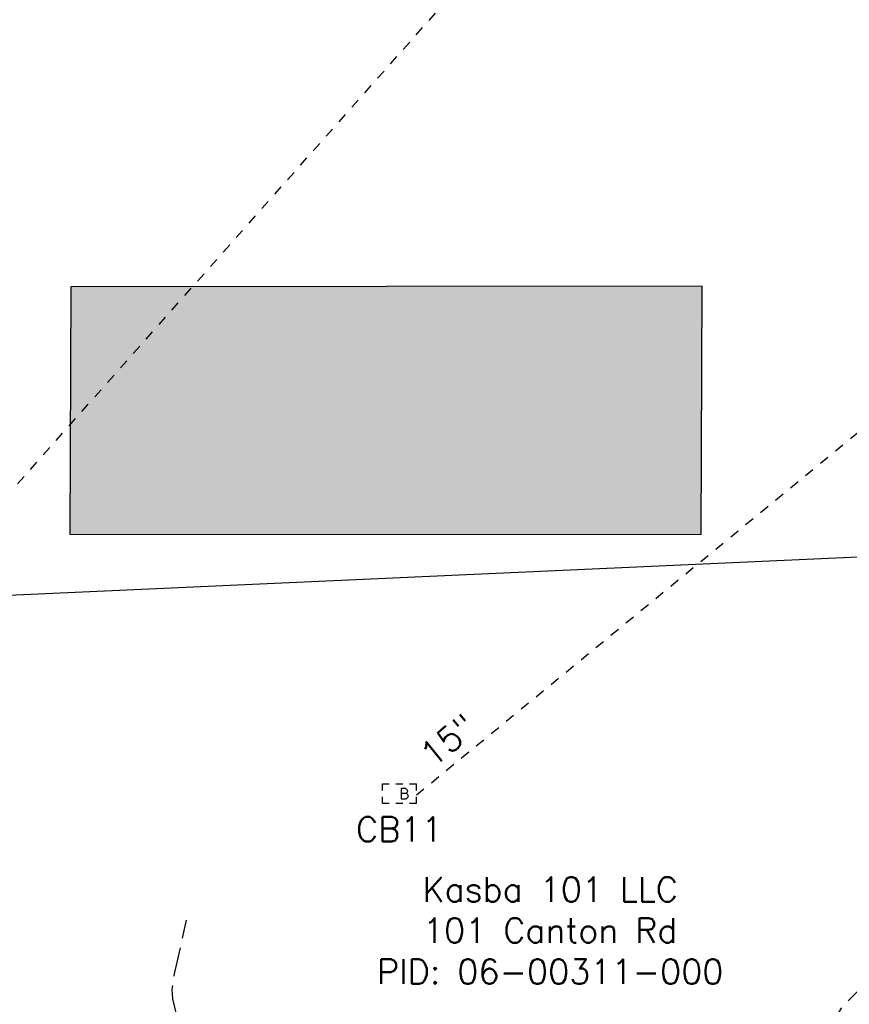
# Model space of a CAD drawing. Extents: x 2462876 to 2469231, y 263261 to 263931.
# Tile 110 of 122: x 2468714 to 2468809, y 263404 to 263516. Entities that reach past the tile are written whole.
import ezdxf

# ---------------------------------------------------------------- set-up
doc = ezdxf.new("R2010")
doc.units = 0
doc.header["$LTSCALE"] = 20
doc.header["$MEASUREMENT"] = 0
for name, pattern in [('OhDOT_USTN2', [0.11, 0.069, -0.041]), ('OhDOT_USTN3', [0.22, 0.165, -0.055]), ('OhDOT_USTN5', [0.11, 0.055, -0.055]), ('ohteleex', [0])]:
    doc.linetypes.add(name, pattern=pattern)
for name, color, linetype in [('BD_X_Building', 231, 'Continuous'), ('DR_X_Cells', 151, 'OhDOT_USTN2'), ('DR_X_Storm_Sewer', 151, 'OhDOT_USTN5'), ('DR_X_Text', 7, 'Continuous'), ('DT_X_Contour_Minor', 136, 'OhDOT_USTN3'), ('SV_X_Text_Name', 7, 'Continuous'), ('UT_X_Overhead_Telecom', 30, 'ohteleex')]:
    doc.layers.add(name, color=color, linetype=linetype)
doc.styles.add('Simplex Normal (0.14)', font='Simplex.shx')

# ---------------------------------------------------------------- blocks, each defined once
blk = doc.blocks.new('GCB-X')
at = {"layer": 'DR_X_Cells', "color": 121, "linetype": 'Continuous'}
for p, q in [((-0.0625, 0.0375), (-0.0375, 0.0375)), ((-0.0625, 0.0125), (-0.0625, 0.0375)), ((-0.0125, 0.0375), (0.0125, 0.0375)), ((0.0375, 0.0375), (0.0625, 0.0375)), ((0.0625, 0.0125), (0.0625, 0.0375)), ((0.0227, 0.0195), (0.0067, 0.0195)), ((0.0067, 0.0195), (0.0067, -0.0205)), ((0.0067, 0.0013), (0.0243, 0.0013)), ((-0.0625, -0.0375), (-0.0625, -0.0125)), ((0.0067, -0.0205), (0.0243, -0.0205)), ((0.0625, -0.0375), (0.0625, -0.0125)), ((-0.0625, -0.0375), (-0.0375, -0.0375)), ((-0.0125, -0.0375), (0.0125, -0.0375)), ((0.0375, -0.0375), (0.0625, -0.0375))]:
    blk.add_line(p, q, dxfattribs=at)
at = {"layer": 'DR_X_Cells', "color": 121, "linetype": 'Continuous', "extrusion": (0, 0, -1)}
for centre, radius, start, end in [((-0.0198, 0.0101), 0.00986, 106.9987, 243.1793), ((-0.0199, -0.0096), 0.0117, 112.0547, 247.9453)]:
    blk.add_arc(centre, radius, start, end, dxfattribs=at)
blk = doc.blocks.new('ODOT STORM CATCH BASIN SQUARE')
blk.add_blockref('GCB-X', (0, 0))

msp = doc.modelspace()

# ---------------------------------------------------------------- hatches: boundary and pattern name
at = {"layer": 'BD_X_Building'}
h = msp.add_hatch(color=253, dxfattribs=at)
h.dxf.hatch_style = 1
h.paths.add_polyline_path([(2468720.13, 263485.86), (2468719.98, 263457.77), (2468791.75, 263457.73), (2468791.86, 263485.95)])

# ---------------------------------------------------------------- linework, layer by layer
at = {"layer": 'BD_X_Building', "flags": 128}
msp.add_lwpolyline([(2468720.13, 263485.86), (2468719.98, 263457.77), (2468791.75, 263457.73), (2468791.86, 263485.95)], close=True, dxfattribs=at)
at = {"layer": 'DR_X_Storm_Sewer', "flags": 128}
for points in [[(2468668.77, 263412.51), (2468771.38, 263528.02)], [(2468759.38, 263428.16), (2468833.94, 263489.34)]]:
    msp.add_lwpolyline(points, dxfattribs=at)
at = {"layer": 'DT_X_Contour_Minor', "flags": 128}
for points, elevation in [([(2468841.67, 263442.22), (2468840.4, 263440.73), (2468839.63, 263439.69), (2468839.22, 263438.76), (2468838.12, 263434.97), (2468837.67, 263433.73), (2468836.88, 263432.31), (2468834.73, 263429.09), (2468832.71, 263426.76), (2468830.36, 263424.43), (2468827.1, 263422.02), (2468825.41, 263420.9), (2468824.21, 263420.24), (2468818.58, 263417.62), (2468816.6, 263416.18), (2468815.72, 263415.35), (2468815.06, 263414.36), (2468812.96, 263410.07), (2468812.17, 263408.69), (2468810.88, 263407.24), (2468807.66, 263403.95), (2468806.89, 263402.71), (2468805.9, 263400.5), (2468804.98, 263398.12), (2468804.46, 263396.54), (2468804.35, 263395.78), (2468804.36, 263394.83), (2468804.49, 263393.99), (2468805.03, 263392.98), (2468808.01, 263388.86), (2468809.34, 263386.8), (2468809.83, 263385.58), (2468809.79, 263385.34), (2468809.68, 263385.28), (2468805.6, 263385.13), (2468783.49, 263385.34), (2468778.69, 263385.24), (2468775.84, 263384.99), (2468781.67, 263384.51), (2468784.41, 263384.18), (2468785.55, 263383.96), (2468786.4, 263383.69), (2468786.9, 263383.38), (2468786.95, 263383.02), (2468786.27, 263382.42), (2468785.5, 263382.06), (2468784.57, 263381.8), (2468782.36, 263381.51), (2468779.88, 263381.46), (2468775.08, 263381.64), (2468764.31, 263381.71), (2468760.81, 263381.88), (2468759.93, 263382.07), (2468757.77, 263382.94), (2468757.34, 263383.03), (2468755.61, 263382.94), (2468749.97, 263382.26), (2468747.92, 263382.25), (2468738.69, 263383.31), (2468734.63, 263383.7), (2468729.73, 263383.8), (2468721.75, 263383.81), (2468713.98, 263383.64), (2468710.24, 263383.38), (2468708.79, 263382.84), (2468707.2, 263381.98), (2468705.95, 263381.17), (2468705.48, 263380.74), (2468704.41, 263379.19), (2468704.17, 263378.61), (2468703.91, 263376.1), (2468703.78, 263375.52), (2468703.59, 263375.1), (2468703.09, 263374.61), (2468701.84, 263373.65), (2468697.02, 263370.45), (2468695.66, 263369.37), (2468694.73, 263368.32), (2468694.44, 263367.7), (2468694.23, 263366.54), (2468694.19, 263365.13), (2468694.46, 263362.07), (2468694.87, 263359.55), (2468695.13, 263358.93), (2468695.72, 263358.24), (2468696.42, 263357.64), (2468697.05, 263357.31), (2468700.6, 263356.4), (2468702.09, 263355.86), (2468702.25, 263355.74), (2468702.36, 263355.22), (2468702.29, 263354.54), (2468702.11, 263354.01), (2468700.59, 263351.89), (2468695.19, 263344.99), (2468693.39, 263342.86), (2468684.22, 263332.95)], 1247), ([(2468671.08, 263338.38), (2468679.36, 263347.76), (2468686.46, 263356), (2468688.14, 263358.06), (2468688.54, 263358.77), (2468688.71, 263359.4), (2468688.65, 263359.75), (2468688.21, 263360.21), (2468687.45, 263360.56), (2468683.66, 263361.59), (2468683.29, 263361.83), (2468683.08, 263362.14), (2468682.85, 263363.12), (2468682.85, 263364.96), (2468683.09, 263366.7), (2468683.51, 263368.86), (2468684.11, 263370.7), (2468684.35, 263371.12), (2468685.44, 263372.44), (2468688.66, 263375.62), (2468692.16, 263378.88), (2468694.34, 263381.11), (2468694.68, 263381.92), (2468695.25, 263383.99), (2468695.91, 263384.66), (2468697.42, 263385.74), (2468699.12, 263386.73), (2468700.29, 263387.22), (2468702.38, 263387.7), (2468713.85, 263389.6), (2468717.66, 263390.37), (2468718.35, 263390.84), (2468719.79, 263392.3), (2468720.32, 263392.58), (2468721.26, 263392.89), (2468722.24, 263393.07), (2468722.83, 263392.95), (2468723.06, 263392.64), (2468723.51, 263390.35), (2468723.7, 263389.93), (2468723.88, 263389.78), (2468724.3, 263389.72), (2468725.45, 263390), (2468727.41, 263390.92), (2468728.5, 263391.64), (2468728.77, 263392.04), (2468726.88, 263393.35), (2468718.2, 263398.07), (2468716.13, 263399.39), (2468715.56, 263399.9), (2468715.41, 263400.28), (2468715.74, 263400.5), (2468717.17, 263400.49), (2468718.53, 263400.19), (2468720.03, 263399.67), (2468723.31, 263398.17), (2468730.21, 263394.63), (2468731.84, 263393.9), (2468733.37, 263393.33), (2468734.78, 263392.97), (2468736.42, 263392.88), (2468736.82, 263393.05), (2468736.98, 263393.42), (2468736.94, 263393.96), (2468736.38, 263395.43), (2468733.15, 263400.86), (2468732.29, 263402.61), (2468731.72, 263404.99), (2468731.63, 263406.05), (2468731.91, 263407.86), (2468733.27, 263413.95)], 1246)]:
    msp.add_lwpolyline(points, dxfattribs=dict(at, elevation=elevation))
at = {"layer": 'UT_X_Overhead_Telecom', "elevation": 1276.21, "flags": 128}
msp.add_lwpolyline([(2468680.28, 263449.39), (2468866.67, 263457.79)], dxfattribs=at)

# ---------------------------------------------------------------- block references
at = {"layer": 'DR_X_Cells', "xscale": 31, "yscale": 29, "zscale": 20}
msp.add_blockref('ODOT STORM CATCH BASIN SQUARE', (2468757.45, 263428.32), dxfattribs=at)

# ---------------------------------------------------------------- texts
at = {"layer": 'DR_X_Text', "insert": (2468762.98, 263434.38), "char_height": 2.8, "attachment_point": 5, "rotation": 39.3727, "style": 'Simplex Normal (0.14)'}
msp.add_mtext('15"', dxfattribs=at)
at = {"layer": 'DR_X_Text', "insert": (2468757.44, 263424.27), "char_height": 2.8, "attachment_point": 5, "style": 'Simplex Normal (0.14)'}
msp.add_mtext('CB11', dxfattribs=at)
at = {"layer": 'SV_X_Text_Name', "insert": (2468774.59, 263412.77), "char_height": 2.8, "width": 42.9613, "attachment_point": 5, "style": 'Simplex Normal (0.14)'}
msp.add_mtext('Kasba 101 LLC^J101 Canton Rd\\P\\pxqc;PID:^I06-00311-000', dxfattribs=at)

doc.saveas('drawing.dxf')
